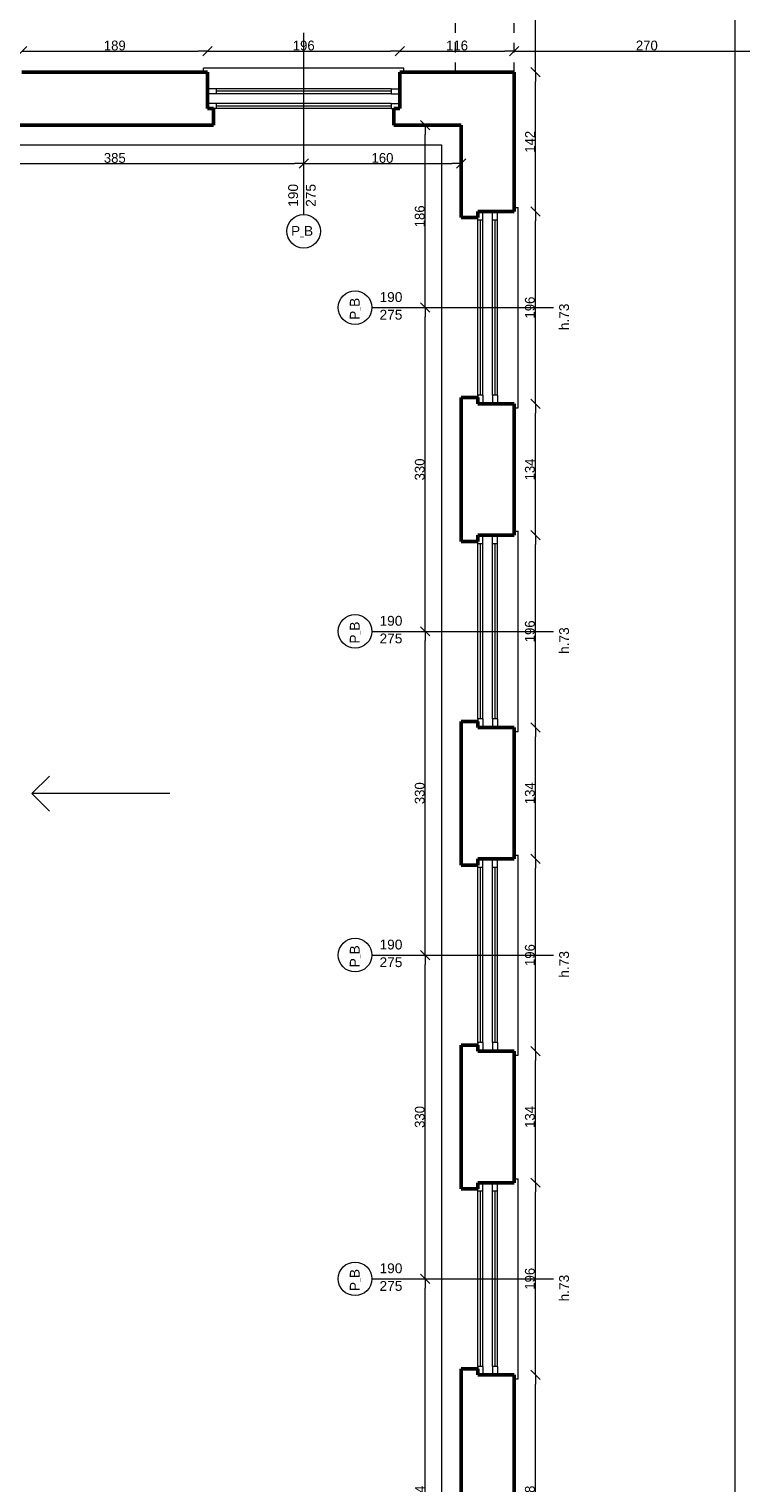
# Model space of a CAD drawing. Header units: inches. Extents: x -21887 to 84279, y -131485 to 67836.
# Tile 229 of 256: x 48838 to 56090, y 19050 to 33870. Entities that reach past the tile are written whole.
import ezdxf

# ---------------------------------------------------------------- set-up
doc = ezdxf.new("R2010")
doc.units = ezdxf.units.IN
doc.header["$MEASUREMENT"] = 0
doc.linetypes.add('Dashed copy', pattern=[200, 100, -100])
doc.layers.get('0').update_dxf_attribs({"lineweight": 13})
doc.layers.get('Defpoints').update_dxf_attribs({"lineweight": 13})
for name, color, linetype, lineweight in [('AI_MURY', 7, 'Continuous', 53), ('Dimensioning', 7, 'Continuous', 13), ('DRZWI', 7, 'Continuous', 13), ('PODCIAGI', 7, 'Continuous', 13)]:
    doc.layers.add(name, color=color, linetype=linetype, lineweight=lineweight)
doc.styles.add('GENERATED_STYLE_7', font='txt')
doc.styles.add('Style-Courier New', font='txt')
doc.dimstyles.new('Dimstyle_4', dxfattribs={"dimtxt": 100, "dimasz": 95, "dimexe": 0, "dimexo": 0, "dimgap": 0.09, "dimtad": 1, "dimdec": 0, "dimlfac": 0.1, "dimzin": 0, "dimdsep": 46, "dimlunit": 5, "dimtxsty": 'GENERATED_STYLE_7', "dimblk": 'ARROWHEAD_6', "dimcen": 0.09, "dimclrd": 161, "dimclre": 161, "dimclrt": 7, "dimadec": 0, "dimazin": 0, "dimtfac": 1, "dimtdec": 0, "dimtmove": 0, "dimatfit": 3, "dimfxl": 0, "dimtolj": 1, "dimtzin": 0, "dimarcsym": 0})
doc.dimstyles.new('Dimstyle_5', dxfattribs={"dimtxt": 100, "dimasz": 95, "dimexe": 0.18, "dimexo": 0, "dimgap": 0.09, "dimtad": 1, "dimtih": 1, "dimtoh": 1, "dimdec": 0, "dimlfac": 0.1, "dimzin": 0, "dimdsep": 46, "dimlunit": 5, "dimtxsty": 'GENERATED_STYLE_7', "dimblk": 'ARROWHEAD_6', "dimcen": 0.09, "dimclrd": 161, "dimclre": 161, "dimclrt": 7, "dimadec": 0, "dimazin": 0, "dimtfac": 1, "dimtdec": 0, "dimtmove": 0, "dimatfit": 3, "dimfxl": 0, "dimtolj": 1, "dimtzin": 0, "dimarcsym": 0})

# ---------------------------------------------------------------- blocks, each defined once
blk = doc.blocks.new('ARROWHEAD_6')
at = {"color": 0, "linetype": 'Continuous'}
for p, q in [((0, 0), (-1, 0)), ((-0.5, -0.5), (0.5, 0.5))]:
    blk.add_line(p, q, dxfattribs=at)
blk = doc.blocks.new('*U1193')
at = {"layer": 'Defpoints', "color": 0, "linetype": 'Continuous'}
for p in [(47786, 32499), (51636, 32499), (51636, 32499)]:
    blk.add_point(p, dxfattribs=at)
at = {"layer": 'Dimensioning', "color": 161, "linetype": 'Continuous', "lineweight": -2}
for p, q in [((47786, 32499), (47786, 32500)), ((47881, 32499), (51541, 32499)), ((51636, 32499), (51636, 32500))]:
    blk.add_line(p, q, dxfattribs=at)
at = {"layer": 'Dimensioning', "color": 161, "linetype": 'Continuous', "lineweight": -2, "xscale": 95, "yscale": 95, "zscale": 95, "rotation": 180}
blk.add_blockref('ARROWHEAD_6', (47786, 32499), dxfattribs=at)
at = {"layer": 'Dimensioning', "color": 161, "linetype": 'Continuous', "lineweight": -2, "xscale": 95, "yscale": 95, "zscale": 95}
blk.add_blockref('ARROWHEAD_6', (51636, 32499), dxfattribs=at)
at = {"layer": 'Dimensioning', "color": 7, "linetype": 'Continuous', "insert": (49711, 32556), "char_height": 100, "attachment_point": 5, "style": 'GENERATED_STYLE_7'}
blk.add_mtext('385', dxfattribs=at)
blk = doc.blocks.new('*D2325')
at = {"layer": 'Defpoints'}
for p in [(47786, 32499), (49711, 32499), (51636, 32499), (51636, 32499)]:
    blk.add_point(p, dxfattribs=at)
at = {"layer": 'Dimensioning', "color": 161, "linetype": 'Continuous'}
blk.add_blockref('*U1193', (0, 0), dxfattribs=at)
blk = doc.blocks.new('*U1194')
at = {"layer": 'Defpoints', "color": 0, "linetype": 'Continuous'}
for p in [(53241, 32891), (51636, 32499), (53241, 32499)]:
    blk.add_point(p, dxfattribs=at)
at = {"layer": 'Dimensioning', "color": 161, "linetype": 'Continuous', "lineweight": -2}
for p, q in [((51636, 32499), (51636, 32500)), ((51731, 32499), (53146, 32499)), ((53241, 32500), (53241, 32499))]:
    blk.add_line(p, q, dxfattribs=at)
at = {"layer": 'Dimensioning', "color": 161, "linetype": 'Continuous', "lineweight": -2, "xscale": 95, "yscale": 95, "zscale": 95, "rotation": 180}
blk.add_blockref('ARROWHEAD_6', (51636, 32499), dxfattribs=at)
at = {"layer": 'Dimensioning', "color": 161, "linetype": 'Continuous', "lineweight": -2, "xscale": 95, "yscale": 95, "zscale": 95}
blk.add_blockref('ARROWHEAD_6', (53241, 32499), dxfattribs=at)
at = {"layer": 'Dimensioning', "color": 7, "linetype": 'Continuous', "insert": (52438, 32556), "char_height": 100, "attachment_point": 5, "style": 'GENERATED_STYLE_7'}
blk.add_mtext('160', dxfattribs=at)
blk = doc.blocks.new('*D2326')
at = {"layer": 'Defpoints'}
for p in [(53241, 32891), (51636, 32499), (52438, 32499), (53241, 32499)]:
    blk.add_point(p, dxfattribs=at)
at = {"layer": 'Dimensioning', "color": 161, "linetype": 'Continuous'}
blk.add_blockref('*U1194', (0, 0), dxfattribs=at)
blk = doc.blocks.new('*U398')
at = {"layer": 'Defpoints', "color": 0, "linetype": 'Continuous'}
for p in [(52874, 21131), (53041, 21131), (53065, 16692)]:
    blk.add_point(p, dxfattribs=at)
at = {"layer": 'Dimensioning', "color": 161, "linetype": 'Continuous', "lineweight": -2}
for p, q in [((52874, 21131), (52874, 21131)), ((52874, 16787), (52874, 21036)), ((52874, 16692), (52874, 16692))]:
    blk.add_line(p, q, dxfattribs=at)
at = {"layer": 'Dimensioning', "color": 161, "linetype": 'Continuous', "lineweight": -2, "xscale": 95, "yscale": 95, "zscale": 95}
for p, rotation in [((52874, 21131), 90), ((52874, 16692), 270)]:
    blk.add_blockref('ARROWHEAD_6', p, dxfattribs=dict(at, rotation=rotation))
at = {"layer": 'Dimensioning', "color": 7, "linetype": 'Continuous', "insert": (52820, 18911), "char_height": 100, "attachment_point": 5, "rotation": 90, "style": 'GENERATED_STYLE_7'}
blk.add_mtext('444', dxfattribs=at)
blk = doc.blocks.new('*D2493')
at = {"layer": 'Defpoints'}
for p in [(52874, 21131), (53041, 21131), (52874, 18911), (53065, 16692)]:
    blk.add_point(p, dxfattribs=at)
at = {"layer": 'Dimensioning', "color": 161, "linetype": 'Continuous'}
blk.add_blockref('*U398', (0, 0), dxfattribs=at)
blk = doc.blocks.new('*U399')
at = {"layer": 'Defpoints', "color": 0, "linetype": 'Continuous'}
for p in [(52874, 24431), (53041, 24431), (53041, 21131)]:
    blk.add_point(p, dxfattribs=at)
at = {"layer": 'Dimensioning', "color": 161, "linetype": 'Continuous', "lineweight": -2}
for p, q in [((52874, 24431), (52874, 24431)), ((52874, 21226), (52874, 24336)), ((52874, 21131), (52874, 21131))]:
    blk.add_line(p, q, dxfattribs=at)
at = {"layer": 'Dimensioning', "color": 161, "linetype": 'Continuous', "lineweight": -2, "xscale": 95, "yscale": 95, "zscale": 95}
for p, rotation in [((52874, 24431), 90), ((52874, 21131), 270)]:
    blk.add_blockref('ARROWHEAD_6', p, dxfattribs=dict(at, rotation=rotation))
at = {"layer": 'Dimensioning', "color": 7, "linetype": 'Continuous', "insert": (52818, 22781), "char_height": 100, "attachment_point": 5, "rotation": 90, "style": 'GENERATED_STYLE_7'}
blk.add_mtext('330', dxfattribs=at)
blk = doc.blocks.new('*D2494')
at = {"layer": 'Defpoints'}
for p in [(52874, 24431), (53041, 24431), (52874, 22781), (53041, 21131)]:
    blk.add_point(p, dxfattribs=at)
at = {"layer": 'Dimensioning', "color": 161, "linetype": 'Continuous'}
blk.add_blockref('*U399', (0, 0), dxfattribs=at)
blk = doc.blocks.new('*U400')
at = {"layer": 'Defpoints', "color": 0, "linetype": 'Continuous'}
for p in [(52874, 27731), (53041, 27731), (53041, 24431)]:
    blk.add_point(p, dxfattribs=at)
at = {"layer": 'Dimensioning', "color": 161, "linetype": 'Continuous', "lineweight": -2}
for p, q in [((52874, 27731), (52874, 27731)), ((52874, 24526), (52874, 27636)), ((52874, 24431), (52874, 24431))]:
    blk.add_line(p, q, dxfattribs=at)
at = {"layer": 'Dimensioning', "color": 161, "linetype": 'Continuous', "lineweight": -2, "xscale": 95, "yscale": 95, "zscale": 95}
for p, rotation in [((52874, 27731), 90), ((52874, 24431), 270)]:
    blk.add_blockref('ARROWHEAD_6', p, dxfattribs=dict(at, rotation=rotation))
at = {"layer": 'Dimensioning', "color": 7, "linetype": 'Continuous', "insert": (52818, 26081), "char_height": 100, "attachment_point": 5, "rotation": 90, "style": 'GENERATED_STYLE_7'}
blk.add_mtext('330', dxfattribs=at)
blk = doc.blocks.new('*D2495')
at = {"layer": 'Defpoints'}
for p in [(52874, 27731), (53041, 27731), (52874, 26081), (53041, 24431)]:
    blk.add_point(p, dxfattribs=at)
at = {"layer": 'Dimensioning', "color": 161, "linetype": 'Continuous'}
blk.add_blockref('*U400', (0, 0), dxfattribs=at)
blk = doc.blocks.new('*U401')
at = {"layer": 'Defpoints', "color": 0, "linetype": 'Continuous'}
for p in [(52874, 31031), (53041, 31031), (53041, 27731)]:
    blk.add_point(p, dxfattribs=at)
at = {"layer": 'Dimensioning', "color": 161, "linetype": 'Continuous', "lineweight": -2}
for p, q in [((52874, 31031), (52874, 31031)), ((52874, 27826), (52874, 30936)), ((52874, 27731), (52874, 27731))]:
    blk.add_line(p, q, dxfattribs=at)
at = {"layer": 'Dimensioning', "color": 161, "linetype": 'Continuous', "lineweight": -2, "xscale": 95, "yscale": 95, "zscale": 95}
for p, rotation in [((52874, 31031), 90), ((52874, 27731), 270)]:
    blk.add_blockref('ARROWHEAD_6', p, dxfattribs=dict(at, rotation=rotation))
at = {"layer": 'Dimensioning', "color": 7, "linetype": 'Continuous', "insert": (52818, 29381), "char_height": 100, "attachment_point": 5, "rotation": 90, "style": 'GENERATED_STYLE_7'}
blk.add_mtext('330', dxfattribs=at)
blk = doc.blocks.new('*D2496')
at = {"layer": 'Defpoints'}
for p in [(52874, 31031), (53041, 31031), (52874, 29381), (53041, 27731)]:
    blk.add_point(p, dxfattribs=at)
at = {"layer": 'Dimensioning', "color": 161, "linetype": 'Continuous'}
blk.add_blockref('*U401', (0, 0), dxfattribs=at)
blk = doc.blocks.new('*U402')
at = {"layer": 'Defpoints', "color": 0, "linetype": 'Continuous'}
for p in [(52874, 32891), (53241, 32891), (53041, 31031)]:
    blk.add_point(p, dxfattribs=at)
at = {"layer": 'Dimensioning', "color": 161, "linetype": 'Continuous', "lineweight": -2}
for p, q in [((52874, 32891), (52874, 32891)), ((52874, 31126), (52874, 32796)), ((52874, 31031), (52874, 31031))]:
    blk.add_line(p, q, dxfattribs=at)
at = {"layer": 'Dimensioning', "color": 161, "linetype": 'Continuous', "lineweight": -2, "xscale": 95, "yscale": 95, "zscale": 95}
for p, rotation in [((52874, 32891), 90), ((52874, 31031), 270)]:
    blk.add_blockref('ARROWHEAD_6', p, dxfattribs=dict(at, rotation=rotation))
at = {"layer": 'Dimensioning', "color": 7, "linetype": 'Continuous', "insert": (52818, 31961), "char_height": 100, "attachment_point": 5, "rotation": 90, "style": 'GENERATED_STYLE_7'}
blk.add_mtext('186', dxfattribs=at)
blk = doc.blocks.new('*D2497')
at = {"layer": 'Defpoints'}
for p in [(52874, 32891), (53241, 32891), (52874, 31961), (53041, 31031)]:
    blk.add_point(p, dxfattribs=at)
at = {"layer": 'Dimensioning', "color": 161, "linetype": 'Continuous'}
blk.add_blockref('*U402', (0, 0), dxfattribs=at)
blk = doc.blocks.new('*U1442')
at = {"layer": 'Defpoints', "color": 0, "linetype": 'Continuous'}
for p in [(50656, 33646), (48766, 33431), (50656, 33431)]:
    blk.add_point(p, dxfattribs=at)
at = {"layer": 'Dimensioning', "color": 161, "linetype": 'Continuous', "lineweight": -2}
for p, q in [((48766, 33646), (48766, 33646)), ((48861, 33646), (50561, 33646)), ((50656, 33646), (50656, 33646))]:
    blk.add_line(p, q, dxfattribs=at)
at = {"layer": 'Dimensioning', "color": 161, "linetype": 'Continuous', "lineweight": -2, "xscale": 95, "yscale": 95, "zscale": 95, "rotation": 180}
blk.add_blockref('ARROWHEAD_6', (48766, 33646), dxfattribs=at)
at = {"layer": 'Dimensioning', "color": 161, "linetype": 'Continuous', "lineweight": -2, "xscale": 95, "yscale": 95, "zscale": 95}
blk.add_blockref('ARROWHEAD_6', (50656, 33646), dxfattribs=at)
at = {"layer": 'Dimensioning', "color": 7, "linetype": 'Continuous', "insert": (49711, 33702), "char_height": 100, "attachment_point": 5, "style": 'GENERATED_STYLE_7'}
blk.add_mtext('189', dxfattribs=at)
blk = doc.blocks.new('*D2677')
at = {"layer": 'Defpoints'}
for p in [(49711, 33646), (50656, 33646), (48766, 33431), (50656, 33431)]:
    blk.add_point(p, dxfattribs=at)
at = {"layer": 'Dimensioning', "color": 161, "linetype": 'Continuous'}
blk.add_blockref('*U1442', (0, 0), dxfattribs=at)
blk = doc.blocks.new('*U1443')
at = {"layer": 'Defpoints', "color": 0, "linetype": 'Continuous'}
for p in [(52616, 33646), (50656, 33431), (52616, 33431)]:
    blk.add_point(p, dxfattribs=at)
at = {"layer": 'Dimensioning', "color": 161, "linetype": 'Continuous', "lineweight": -2}
for p, q in [((50656, 33646), (50656, 33646)), ((50751, 33646), (52521, 33646)), ((52616, 33646), (52616, 33646))]:
    blk.add_line(p, q, dxfattribs=at)
at = {"layer": 'Dimensioning', "color": 161, "linetype": 'Continuous', "lineweight": -2, "xscale": 95, "yscale": 95, "zscale": 95, "rotation": 180}
blk.add_blockref('ARROWHEAD_6', (50656, 33646), dxfattribs=at)
at = {"layer": 'Dimensioning', "color": 161, "linetype": 'Continuous', "lineweight": -2, "xscale": 95, "yscale": 95, "zscale": 95}
blk.add_blockref('ARROWHEAD_6', (52616, 33646), dxfattribs=at)
at = {"layer": 'Dimensioning', "color": 7, "linetype": 'Continuous', "insert": (51636, 33702), "char_height": 100, "attachment_point": 5, "style": 'GENERATED_STYLE_7'}
blk.add_mtext('196', dxfattribs=at)
blk = doc.blocks.new('*D2678')
at = {"layer": 'Defpoints'}
for p in [(51636, 33646), (52616, 33646), (50656, 33431), (52616, 33431)]:
    blk.add_point(p, dxfattribs=at)
at = {"layer": 'Dimensioning', "color": 161, "linetype": 'Continuous'}
blk.add_blockref('*U1443', (0, 0), dxfattribs=at)
blk = doc.blocks.new('*U1444')
at = {"layer": 'Defpoints', "color": 0, "linetype": 'Continuous'}
for p in [(53781, 33646), (52616, 33431), (53781, 33431)]:
    blk.add_point(p, dxfattribs=at)
at = {"layer": 'Dimensioning', "color": 161, "linetype": 'Continuous', "lineweight": -2}
for p, q in [((52616, 33646), (52616, 33646)), ((52711, 33646), (53686, 33646)), ((53781, 33646), (53781, 33646))]:
    blk.add_line(p, q, dxfattribs=at)
at = {"layer": 'Dimensioning', "color": 161, "linetype": 'Continuous', "lineweight": -2, "xscale": 95, "yscale": 95, "zscale": 95, "rotation": 180}
blk.add_blockref('ARROWHEAD_6', (52616, 33646), dxfattribs=at)
at = {"layer": 'Dimensioning', "color": 161, "linetype": 'Continuous', "lineweight": -2, "xscale": 95, "yscale": 95, "zscale": 95}
blk.add_blockref('ARROWHEAD_6', (53781, 33646), dxfattribs=at)
at = {"layer": 'Dimensioning', "color": 7, "linetype": 'Continuous', "insert": (53198, 33702), "char_height": 100, "attachment_point": 5, "style": 'GENERATED_STYLE_7'}
blk.add_mtext('116', dxfattribs=at)
blk = doc.blocks.new('*D2679')
at = {"layer": 'Defpoints'}
for p in [(53198, 33646), (53781, 33646), (52616, 33431), (53781, 33431)]:
    blk.add_point(p, dxfattribs=at)
at = {"layer": 'Dimensioning', "color": 161, "linetype": 'Continuous'}
blk.add_blockref('*U1444', (0, 0), dxfattribs=at)
blk = doc.blocks.new('*U1445')
at = {"layer": 'Defpoints', "color": 0, "linetype": 'Continuous'}
for p in [(56481, 33646), (53781, 33431), (56481, 33431)]:
    blk.add_point(p, dxfattribs=at)
at = {"layer": 'Dimensioning', "color": 161, "linetype": 'Continuous', "lineweight": -2}
for p, q in [((53781, 33646), (53781, 33646)), ((53876, 33646), (56386, 33646)), ((56481, 33646), (56481, 33646))]:
    blk.add_line(p, q, dxfattribs=at)
at = {"layer": 'Dimensioning', "color": 161, "linetype": 'Continuous', "lineweight": -2, "xscale": 95, "yscale": 95, "zscale": 95, "rotation": 180}
blk.add_blockref('ARROWHEAD_6', (53781, 33646), dxfattribs=at)
at = {"layer": 'Dimensioning', "color": 161, "linetype": 'Continuous', "lineweight": -2, "xscale": 95, "yscale": 95, "zscale": 95}
blk.add_blockref('ARROWHEAD_6', (56481, 33646), dxfattribs=at)
at = {"layer": 'Dimensioning', "color": 7, "linetype": 'Continuous', "insert": (55131, 33702), "char_height": 100, "attachment_point": 5, "style": 'GENERATED_STYLE_7'}
blk.add_mtext('270', dxfattribs=at)
blk = doc.blocks.new('*D2680')
at = {"layer": 'Defpoints'}
for p in [(55131, 33646), (56481, 33646), (53781, 33431), (56481, 33431)]:
    blk.add_point(p, dxfattribs=at)
at = {"layer": 'Dimensioning', "color": 161, "linetype": 'Continuous'}
blk.add_blockref('*U1445', (0, 0), dxfattribs=at)
blk = doc.blocks.new('*U678')
at = {"layer": 'Defpoints', "color": 0, "linetype": 'Continuous'}
for p in [(56030, 55031), (56030, 55031), (56031, -36559)]:
    blk.add_point(p, dxfattribs=at)
at = {"layer": 'Dimensioning', "color": 161, "linetype": 'Continuous', "lineweight": -2}
for p, q in [((56030, -36464), (56030, 54936)), ((56030, -36559), (56030, -36559))]:
    blk.add_line(p, q, dxfattribs=at)
at = {"layer": 'Dimensioning', "color": 161, "linetype": 'Continuous', "lineweight": -2, "xscale": 95, "yscale": 95, "zscale": 95}
for p, rotation in [((56030, 55031), 90), ((56030, -36559), 270)]:
    blk.add_blockref('ARROWHEAD_6', p, dxfattribs=dict(at, rotation=rotation))
at = {"layer": 'Dimensioning', "color": 7, "linetype": 'Continuous', "insert": (55973, 9236), "char_height": 100, "attachment_point": 5, "rotation": 90, "style": 'GENERATED_STYLE_7'}
blk.add_mtext('9159', dxfattribs=at)
blk = doc.blocks.new('*D2902')
at = {"layer": 'Defpoints'}
for p in [(56030, 55031), (56030, 55031), (56030, 9236), (56031, -36559)]:
    blk.add_point(p, dxfattribs=at)
at = {"layer": 'Dimensioning', "color": 161, "linetype": 'Continuous'}
blk.add_blockref('*U678', (0, 0), dxfattribs=at)
blk = doc.blocks.new('*U823')
at = {"layer": 'Defpoints', "color": 0, "linetype": 'Continuous'}
for p in [(53781, 20151), (53996, 20151), (53781, 17671)]:
    blk.add_point(p, dxfattribs=at)
at = {"layer": 'Dimensioning', "color": 161, "linetype": 'Continuous', "lineweight": -2}
for p, q in [((53996, 20151), (53996, 20151)), ((53996, 17766), (53996, 20056)), ((53996, 17671), (53996, 17671))]:
    blk.add_line(p, q, dxfattribs=at)
at = {"layer": 'Dimensioning', "color": 161, "linetype": 'Continuous', "lineweight": -2, "xscale": 95, "yscale": 95, "zscale": 95}
for p, rotation in [((53996, 20151), 90), ((53996, 17671), 270)]:
    blk.add_blockref('ARROWHEAD_6', p, dxfattribs=dict(at, rotation=rotation))
at = {"layer": 'Dimensioning', "color": 7, "linetype": 'Continuous', "insert": (53940, 18911), "char_height": 100, "attachment_point": 5, "rotation": 90, "style": 'GENERATED_STYLE_7'}
blk.add_mtext('248', dxfattribs=at)
blk = doc.blocks.new('*D3052')
at = {"layer": 'Defpoints'}
for p in [(53781, 20151), (53996, 20151), (53996, 18911), (53781, 17671)]:
    blk.add_point(p, dxfattribs=at)
at = {"layer": 'Dimensioning', "color": 161, "linetype": 'Continuous'}
blk.add_blockref('*U823', (0, 0), dxfattribs=at)
blk = doc.blocks.new('*U824')
at = {"layer": 'Defpoints', "color": 0, "linetype": 'Continuous'}
for p in [(53781, 22111), (53996, 22111), (53781, 20151)]:
    blk.add_point(p, dxfattribs=at)
at = {"layer": 'Dimensioning', "color": 161, "linetype": 'Continuous', "lineweight": -2}
for p, q in [((53996, 22111), (53996, 22111)), ((53996, 20246), (53996, 22016)), ((53996, 20151), (53996, 20151))]:
    blk.add_line(p, q, dxfattribs=at)
at = {"layer": 'Dimensioning', "color": 161, "linetype": 'Continuous', "lineweight": -2, "xscale": 95, "yscale": 95, "zscale": 95}
for p, rotation in [((53996, 22111), 90), ((53996, 20151), 270)]:
    blk.add_blockref('ARROWHEAD_6', p, dxfattribs=dict(at, rotation=rotation))
at = {"layer": 'Dimensioning', "color": 7, "linetype": 'Continuous', "insert": (53940, 21131), "char_height": 100, "attachment_point": 5, "rotation": 90, "style": 'GENERATED_STYLE_7'}
blk.add_mtext('196', dxfattribs=at)
blk = doc.blocks.new('*D3053')
at = {"layer": 'Defpoints'}
for p in [(53781, 22111), (53996, 22111), (53996, 21131), (53781, 20151)]:
    blk.add_point(p, dxfattribs=at)
at = {"layer": 'Dimensioning', "color": 161, "linetype": 'Continuous'}
blk.add_blockref('*U824', (0, 0), dxfattribs=at)
blk = doc.blocks.new('*U825')
at = {"layer": 'Defpoints', "color": 0, "linetype": 'Continuous'}
for p in [(53781, 23451), (53996, 23451), (53781, 22111)]:
    blk.add_point(p, dxfattribs=at)
at = {"layer": 'Dimensioning', "color": 161, "linetype": 'Continuous', "lineweight": -2}
for p, q in [((53996, 23451), (53996, 23451)), ((53996, 22206), (53996, 23356)), ((53996, 22111), (53996, 22111))]:
    blk.add_line(p, q, dxfattribs=at)
at = {"layer": 'Dimensioning', "color": 161, "linetype": 'Continuous', "lineweight": -2, "xscale": 95, "yscale": 95, "zscale": 95}
for p, rotation in [((53996, 23451), 90), ((53996, 22111), 270)]:
    blk.add_blockref('ARROWHEAD_6', p, dxfattribs=dict(at, rotation=rotation))
at = {"layer": 'Dimensioning', "color": 7, "linetype": 'Continuous', "insert": (53940, 22781), "char_height": 100, "attachment_point": 5, "rotation": 90, "style": 'GENERATED_STYLE_7'}
blk.add_mtext('134', dxfattribs=at)
blk = doc.blocks.new('*D3054')
at = {"layer": 'Defpoints'}
for p in [(53781, 23451), (53996, 23451), (53996, 22781), (53781, 22111)]:
    blk.add_point(p, dxfattribs=at)
at = {"layer": 'Dimensioning', "color": 161, "linetype": 'Continuous'}
blk.add_blockref('*U825', (0, 0), dxfattribs=at)
blk = doc.blocks.new('*U826')
at = {"layer": 'Defpoints', "color": 0, "linetype": 'Continuous'}
for p in [(53781, 25411), (53996, 25411), (53781, 23451)]:
    blk.add_point(p, dxfattribs=at)
at = {"layer": 'Dimensioning', "color": 161, "linetype": 'Continuous', "lineweight": -2}
for p, q in [((53996, 25411), (53996, 25411)), ((53996, 23546), (53996, 25316)), ((53996, 23451), (53996, 23451))]:
    blk.add_line(p, q, dxfattribs=at)
at = {"layer": 'Dimensioning', "color": 161, "linetype": 'Continuous', "lineweight": -2, "xscale": 95, "yscale": 95, "zscale": 95}
for p, rotation in [((53996, 25411), 90), ((53996, 23451), 270)]:
    blk.add_blockref('ARROWHEAD_6', p, dxfattribs=dict(at, rotation=rotation))
at = {"layer": 'Dimensioning', "color": 7, "linetype": 'Continuous', "insert": (53940, 24431), "char_height": 100, "attachment_point": 5, "rotation": 90, "style": 'GENERATED_STYLE_7'}
blk.add_mtext('196', dxfattribs=at)
blk = doc.blocks.new('*D3055')
at = {"layer": 'Defpoints'}
for p in [(53781, 25411), (53996, 25411), (53996, 24431), (53781, 23451)]:
    blk.add_point(p, dxfattribs=at)
at = {"layer": 'Dimensioning', "color": 161, "linetype": 'Continuous'}
blk.add_blockref('*U826', (0, 0), dxfattribs=at)
blk = doc.blocks.new('*U827')
at = {"layer": 'Defpoints', "color": 0, "linetype": 'Continuous'}
for p in [(53781, 26751), (53996, 26751), (53781, 25411)]:
    blk.add_point(p, dxfattribs=at)
at = {"layer": 'Dimensioning', "color": 161, "linetype": 'Continuous', "lineweight": -2}
for p, q in [((53996, 26751), (53996, 26751)), ((53996, 25506), (53996, 26656)), ((53996, 25411), (53996, 25411))]:
    blk.add_line(p, q, dxfattribs=at)
at = {"layer": 'Dimensioning', "color": 161, "linetype": 'Continuous', "lineweight": -2, "xscale": 95, "yscale": 95, "zscale": 95}
for p, rotation in [((53996, 26751), 90), ((53996, 25411), 270)]:
    blk.add_blockref('ARROWHEAD_6', p, dxfattribs=dict(at, rotation=rotation))
at = {"layer": 'Dimensioning', "color": 7, "linetype": 'Continuous', "insert": (53940, 26081), "char_height": 100, "attachment_point": 5, "rotation": 90, "style": 'GENERATED_STYLE_7'}
blk.add_mtext('134', dxfattribs=at)
blk = doc.blocks.new('*D3056')
at = {"layer": 'Defpoints'}
for p in [(53781, 26751), (53996, 26751), (53996, 26081), (53781, 25411)]:
    blk.add_point(p, dxfattribs=at)
at = {"layer": 'Dimensioning', "color": 161, "linetype": 'Continuous'}
blk.add_blockref('*U827', (0, 0), dxfattribs=at)
blk = doc.blocks.new('*U828')
at = {"layer": 'Defpoints', "color": 0, "linetype": 'Continuous'}
for p in [(53781, 28711), (53996, 28711), (53781, 26751)]:
    blk.add_point(p, dxfattribs=at)
at = {"layer": 'Dimensioning', "color": 161, "linetype": 'Continuous', "lineweight": -2}
for p, q in [((53996, 28711), (53996, 28711)), ((53996, 26846), (53996, 28616)), ((53996, 26751), (53996, 26751))]:
    blk.add_line(p, q, dxfattribs=at)
at = {"layer": 'Dimensioning', "color": 161, "linetype": 'Continuous', "lineweight": -2, "xscale": 95, "yscale": 95, "zscale": 95}
for p, rotation in [((53996, 28711), 90), ((53996, 26751), 270)]:
    blk.add_blockref('ARROWHEAD_6', p, dxfattribs=dict(at, rotation=rotation))
at = {"layer": 'Dimensioning', "color": 7, "linetype": 'Continuous', "insert": (53940, 27731), "char_height": 100, "attachment_point": 5, "rotation": 90, "style": 'GENERATED_STYLE_7'}
blk.add_mtext('196', dxfattribs=at)
blk = doc.blocks.new('*D3057')
at = {"layer": 'Defpoints'}
for p in [(53781, 28711), (53996, 28711), (53996, 27731), (53781, 26751)]:
    blk.add_point(p, dxfattribs=at)
at = {"layer": 'Dimensioning', "color": 161, "linetype": 'Continuous'}
blk.add_blockref('*U828', (0, 0), dxfattribs=at)
blk = doc.blocks.new('*U829')
at = {"layer": 'Defpoints', "color": 0, "linetype": 'Continuous'}
for p in [(53781, 30051), (53996, 30051), (53781, 28711)]:
    blk.add_point(p, dxfattribs=at)
at = {"layer": 'Dimensioning', "color": 161, "linetype": 'Continuous', "lineweight": -2}
for p, q in [((53996, 30051), (53996, 30051)), ((53996, 28806), (53996, 29956)), ((53996, 28711), (53996, 28711))]:
    blk.add_line(p, q, dxfattribs=at)
at = {"layer": 'Dimensioning', "color": 161, "linetype": 'Continuous', "lineweight": -2, "xscale": 95, "yscale": 95, "zscale": 95}
for p, rotation in [((53996, 30051), 90), ((53996, 28711), 270)]:
    blk.add_blockref('ARROWHEAD_6', p, dxfattribs=dict(at, rotation=rotation))
at = {"layer": 'Dimensioning', "color": 7, "linetype": 'Continuous', "insert": (53940, 29381), "char_height": 100, "attachment_point": 5, "rotation": 90, "style": 'GENERATED_STYLE_7'}
blk.add_mtext('134', dxfattribs=at)
blk = doc.blocks.new('*D3058')
at = {"layer": 'Defpoints'}
for p in [(53781, 30051), (53996, 30051), (53996, 29381), (53781, 28711)]:
    blk.add_point(p, dxfattribs=at)
at = {"layer": 'Dimensioning', "color": 161, "linetype": 'Continuous'}
blk.add_blockref('*U829', (0, 0), dxfattribs=at)
blk = doc.blocks.new('*U830')
at = {"layer": 'Defpoints', "color": 0, "linetype": 'Continuous'}
for p in [(53781, 32011), (53996, 32011), (53781, 30051)]:
    blk.add_point(p, dxfattribs=at)
at = {"layer": 'Dimensioning', "color": 161, "linetype": 'Continuous', "lineweight": -2}
for p, q in [((53996, 32011), (53996, 32011)), ((53996, 30146), (53996, 31916)), ((53996, 30051), (53996, 30051))]:
    blk.add_line(p, q, dxfattribs=at)
at = {"layer": 'Dimensioning', "color": 161, "linetype": 'Continuous', "lineweight": -2, "xscale": 95, "yscale": 95, "zscale": 95}
for p, rotation in [((53996, 32011), 90), ((53996, 30051), 270)]:
    blk.add_blockref('ARROWHEAD_6', p, dxfattribs=dict(at, rotation=rotation))
at = {"layer": 'Dimensioning', "color": 7, "linetype": 'Continuous', "insert": (53940, 31031), "char_height": 100, "attachment_point": 5, "rotation": 90, "style": 'GENERATED_STYLE_7'}
blk.add_mtext('196', dxfattribs=at)
blk = doc.blocks.new('*D3059')
at = {"layer": 'Defpoints'}
for p in [(53781, 32011), (53996, 32011), (53996, 31031), (53781, 30051)]:
    blk.add_point(p, dxfattribs=at)
at = {"layer": 'Dimensioning', "color": 161, "linetype": 'Continuous'}
blk.add_blockref('*U830', (0, 0), dxfattribs=at)
blk = doc.blocks.new('*U831')
at = {"layer": 'Defpoints', "color": 0, "linetype": 'Continuous'}
for p in [(53781, 33431), (53996, 33431), (53781, 32011)]:
    blk.add_point(p, dxfattribs=at)
at = {"layer": 'Dimensioning', "color": 161, "linetype": 'Continuous', "lineweight": -2}
for p, q in [((53996, 33431), (53996, 33431)), ((53996, 32106), (53996, 33336)), ((53996, 32011), (53996, 32011))]:
    blk.add_line(p, q, dxfattribs=at)
at = {"layer": 'Dimensioning', "color": 161, "linetype": 'Continuous', "lineweight": -2, "xscale": 95, "yscale": 95, "zscale": 95}
for p, rotation in [((53996, 33431), 90), ((53996, 32011), 270)]:
    blk.add_blockref('ARROWHEAD_6', p, dxfattribs=dict(at, rotation=rotation))
at = {"layer": 'Dimensioning', "color": 7, "linetype": 'Continuous', "insert": (53941, 32721), "char_height": 100, "attachment_point": 5, "rotation": 90, "style": 'GENERATED_STYLE_7'}
blk.add_mtext('142', dxfattribs=at)
blk = doc.blocks.new('*D3060')
at = {"layer": 'Defpoints'}
for p in [(53781, 33431), (53996, 33431), (53996, 32721), (53781, 32011)]:
    blk.add_point(p, dxfattribs=at)
at = {"layer": 'Dimensioning', "color": 161, "linetype": 'Continuous'}
blk.add_blockref('*U831', (0, 0), dxfattribs=at)
blk = doc.blocks.new('*U832')
at = {"layer": 'Defpoints', "color": 0, "linetype": 'Continuous'}
for p in [(53781, 36186), (53996, 36186), (53781, 33431)]:
    blk.add_point(p, dxfattribs=at)
at = {"layer": 'Dimensioning', "color": 161, "linetype": 'Continuous', "lineweight": -2}
for p, q in [((53996, 36186), (53996, 36186)), ((53996, 33526), (53996, 36091)), ((53996, 33431), (53996, 33431))]:
    blk.add_line(p, q, dxfattribs=at)
at = {"layer": 'Dimensioning', "color": 161, "linetype": 'Continuous', "lineweight": -2, "xscale": 95, "yscale": 95, "zscale": 95}
for p, rotation in [((53996, 36186), 90), ((53996, 33431), 270)]:
    blk.add_blockref('ARROWHEAD_6', p, dxfattribs=dict(at, rotation=rotation))
at = {"layer": 'Dimensioning', "color": 7, "linetype": 'Continuous', "insert": (53940, 34808), "char_height": 100, "attachment_point": 5, "rotation": 90, "style": 'GENERATED_STYLE_7'}
blk.add_mtext('275', dxfattribs=at)
blk = doc.blocks.new('*D3061')
at = {"layer": 'Defpoints'}
for p in [(53781, 36186), (53996, 36186), (53996, 34808), (53781, 33431)]:
    blk.add_point(p, dxfattribs=at)
at = {"layer": 'Dimensioning', "color": 161, "linetype": 'Continuous'}
blk.add_blockref('*U832', (0, 0), dxfattribs=at)

msp = doc.modelspace()

# ---------------------------------------------------------------- linework, layer by layer
at = {"layer": 'AI_MURY', "color": 7, "linetype": 'Continuous'}
for p, q in [((48765.5, 33430.7), (50655.5, 33430.7)), ((50655.5, 33430.7), (50655.5, 33060.7)), ((52615.5, 33430.7), (52615.5, 33060.7)), ((52615.5, 33430.7), (53780.5, 33430.7)), ((53780.5, 33430.7), (53780.5, 32010.7)), ((50718, 33060.7), (50655.5, 33060.7)), ((50718, 33060.7), (50718, 32890.7)), ((52553, 33060.7), (52553, 32890.7)), ((52615.5, 33060.7), (52553, 33060.7)), ((48703, 32890.7), (50718, 32890.7)), ((52553, 32890.7), (53240.5, 32890.7)), ((53240.5, 32890.7), (53240.5, 31948.2)), ((53410.5, 31948.2), (53410.5, 32010.7)), ((53780.5, 32010.7), (53410.5, 32010.7)), ((53410.5, 31948.2), (53240.5, 31948.2)), ((53410.5, 30113.2), (53240.5, 30113.2)), ((53240.5, 30113.2), (53240.5, 28648.2)), ((53410.5, 30050.7), (53410.5, 30113.2)), ((53780.5, 30050.7), (53410.5, 30050.7)), ((53780.5, 30050.7), (53780.5, 28710.7)), ((53410.5, 28648.2), (53240.5, 28648.2)), ((53410.5, 28648.2), (53410.5, 28710.7)), ((53780.5, 28710.7), (53410.5, 28710.7)), ((53410.5, 26813.2), (53240.5, 26813.2)), ((53240.5, 26813.2), (53240.5, 25348.2)), ((53410.5, 26750.7), (53410.5, 26813.2)), ((53780.5, 26750.7), (53410.5, 26750.7)), ((53780.5, 26750.7), (53780.5, 25410.7)), ((53410.5, 25348.2), (53240.5, 25348.2)), ((53410.5, 25348.2), (53410.5, 25410.7)), ((53780.5, 25410.7), (53410.5, 25410.7)), ((53410.5, 23513.2), (53240.5, 23513.2)), ((53240.5, 23513.2), (53240.5, 22048.2)), ((53410.5, 23450.7), (53410.5, 23513.2)), ((53780.5, 23450.7), (53410.5, 23450.7)), ((53780.5, 23450.7), (53780.5, 22110.7)), ((53410.5, 22048.2), (53410.5, 22110.7)), ((53780.5, 22110.7), (53410.5, 22110.7)), ((53410.5, 22048.2), (53240.5, 22048.2)), ((53240.5, 20213.2), (53240.5, 17608.2)), ((53410.5, 20213.2), (53240.5, 20213.2)), ((53410.5, 20150.7), (53410.5, 20213.2)), ((53780.5, 20150.7), (53410.5, 20150.7)), ((53780.5, 20150.7), (53780.5, 17670.7))]:
    msp.add_line(p, q, dxfattribs=at)
at = {"layer": 'DRZWI', "color": 220, "linetype": 'Continuous'}
for p, q in [((51635.5, 31980.3), (51635.5, 33831.1)), ((50743, 33260.7), (50655.5, 33260.7)), ((50743, 33210.7), (50655.5, 33210.7)), ((50743, 33260.7), (50743, 33210.7)), ((52528, 33260.7), (50743, 33260.7)), ((52528, 33235.7), (50743, 33235.7)), ((52528, 33210.7), (50743, 33210.7)), ((52528, 33260.7), (52615.5, 33260.7)), ((52528, 33260.7), (52528, 33210.7)), ((52528, 33210.7), (52615.5, 33210.7)), ((50743, 33110.7), (50655.5, 33110.7)), ((50743, 33060.7), (50718, 33060.7)), ((50743, 33110.7), (50743, 33060.7)), ((52528, 33110.7), (50743, 33110.7)), ((52528, 33085.7), (50743, 33085.7)), ((52528, 33060.7), (50743, 33060.7)), ((52528, 33110.7), (52615.5, 33110.7)), ((52528, 33110.7), (52528, 33060.7)), ((52528, 33060.7), (52553, 33060.7)), ((53460.5, 31923.2), (53460.5, 32010.7)), ((53560.5, 31923.2), (53560.5, 32010.7)), ((53610.5, 31923.2), (53610.5, 32010.7)), ((53410.5, 31923.2), (53410.5, 31948.2)), ((53410.5, 30138.2), (53410.5, 31923.2)), ((53460.5, 31923.2), (53410.5, 31923.2)), ((53435.5, 30138.2), (53435.5, 31923.2)), ((53460.5, 30138.2), (53460.5, 31923.2)), ((53610.5, 31923.2), (53560.5, 31923.2)), ((53560.5, 30138.2), (53560.5, 31923.2)), ((53585.5, 30138.2), (53585.5, 31923.2)), ((53610.5, 30138.2), (53610.5, 31923.2)), ((52330.1, 31030.7), (54180.9, 31030.7)), ((53460.5, 30138.2), (53410.5, 30138.2)), ((53410.5, 30138.2), (53410.5, 30113.2)), ((53460.5, 30138.2), (53460.5, 30050.7)), ((53560.5, 30138.2), (53560.5, 30050.7)), ((53610.5, 30138.2), (53560.5, 30138.2)), ((53610.5, 30138.2), (53610.5, 30050.7)), ((53410.5, 28623.2), (53410.5, 28648.2)), ((53410.5, 26838.2), (53410.5, 28623.2)), ((53460.5, 28623.2), (53410.5, 28623.2)), ((53435.5, 26838.2), (53435.5, 28623.2)), ((53460.5, 28623.2), (53460.5, 28710.7)), ((53460.5, 26838.2), (53460.5, 28623.2)), ((53560.5, 28623.2), (53560.5, 28710.7)), ((53610.5, 28623.2), (53560.5, 28623.2)), ((53560.5, 26838.2), (53560.5, 28623.2)), ((53585.5, 26838.2), (53585.5, 28623.2)), ((53610.5, 28623.2), (53610.5, 28710.7)), ((53610.5, 26838.2), (53610.5, 28623.2)), ((52330.1, 27730.7), (54180.9, 27730.7)), ((53460.5, 26838.2), (53410.5, 26838.2)), ((53410.5, 26838.2), (53410.5, 26813.2)), ((53460.5, 26838.2), (53460.5, 26750.7)), ((53560.5, 26838.2), (53560.5, 26750.7)), ((53610.5, 26838.2), (53560.5, 26838.2)), ((53610.5, 26838.2), (53610.5, 26750.7)), ((53410.5, 25323.2), (53410.5, 25348.2)), ((53460.5, 25323.2), (53460.5, 25410.7)), ((53560.5, 25323.2), (53560.5, 25410.7)), ((53610.5, 25323.2), (53610.5, 25410.7)), ((53410.5, 23538.2), (53410.5, 25323.2)), ((53460.5, 25323.2), (53410.5, 25323.2)), ((53435.5, 23538.2), (53435.5, 25323.2)), ((53460.5, 23538.2), (53460.5, 25323.2)), ((53610.5, 25323.2), (53560.5, 25323.2)), ((53560.5, 23538.2), (53560.5, 25323.2)), ((53585.5, 23538.2), (53585.5, 25323.2)), ((53610.5, 23538.2), (53610.5, 25323.2)), ((52330.1, 24430.7), (54180.9, 24430.7)), ((53460.5, 23538.2), (53410.5, 23538.2)), ((53410.5, 23538.2), (53410.5, 23513.2)), ((53460.5, 23538.2), (53460.5, 23450.7)), ((53560.5, 23538.2), (53560.5, 23450.7)), ((53610.5, 23538.2), (53560.5, 23538.2)), ((53610.5, 23538.2), (53610.5, 23450.7)), ((53460.5, 22023.2), (53460.5, 22110.7)), ((53560.5, 22023.2), (53560.5, 22110.7)), ((53610.5, 22023.2), (53610.5, 22110.7)), ((53410.5, 22023.2), (53410.5, 22048.2)), ((53410.5, 20238.2), (53410.5, 22023.2)), ((53460.5, 22023.2), (53410.5, 22023.2)), ((53435.5, 20238.2), (53435.5, 22023.2)), ((53460.5, 20238.2), (53460.5, 22023.2)), ((53610.5, 22023.2), (53560.5, 22023.2)), ((53560.5, 20238.2), (53560.5, 22023.2)), ((53585.5, 20238.2), (53585.5, 22023.2)), ((53610.5, 20238.2), (53610.5, 22023.2)), ((52330.1, 21130.7), (54180.9, 21130.7)), ((53460.5, 20238.2), (53410.5, 20238.2)), ((53410.5, 20238.2), (53410.5, 20213.2)), ((53460.5, 20238.2), (53460.5, 20150.7)), ((53560.5, 20238.2), (53560.5, 20150.7)), ((53610.5, 20238.2), (53560.5, 20238.2)), ((53610.5, 20238.2), (53610.5, 20150.7))]:
    msp.add_line(p, q, dxfattribs=at)
at = {"layer": 'DRZWI', "color": 251, "linetype": 'Continuous'}
for p, q in [((52655.5, 33470.7), (50615.5, 33470.7)), ((50615.5, 33430.7), (50615.5, 33470.7)), ((52655.5, 33430.7), (52655.5, 33470.7)), ((34830.5, 32690.7), (53040.5, 32690.7)), ((53040.5, 32690.7), (53040.5, 15155.7)), ((53780.5, 32050.7), (53820.5, 32050.7)), ((53820.5, 30010.7), (53820.5, 32050.7)), ((53780.5, 30010.7), (53820.5, 30010.7)), ((53780.5, 28750.7), (53820.5, 28750.7)), ((53820.5, 26710.7), (53820.5, 28750.7)), ((53780.5, 26710.7), (53820.5, 26710.7)), ((53780.5, 25450.7), (53820.5, 25450.7)), ((53820.5, 23410.7), (53820.5, 25450.7)), ((53780.5, 23410.7), (53820.5, 23410.7)), ((53780.5, 22150.7), (53820.5, 22150.7)), ((53820.5, 20110.7), (53820.5, 22150.7)), ((53780.5, 20110.7), (53820.5, 20110.7))]:
    msp.add_line(p, q, dxfattribs=at)
at = {"layer": 'DRZWI', "color": 220, "linetype": 'Continuous'}
for centre in [(51635.4, 31809), (52158.8, 31030.8), (52158.8, 27730.8), (52158.8, 24430.8), (52158.8, 21130.8)]:
    msp.add_circle(centre, 171.3, dxfattribs=at)
at = {"layer": 'PODCIAGI', "color": 7, "linetype": 'Dashed copy'}
for p, q in [((53180.5, 33430.7), (53180.5, 36185.7)), ((53780.5, 33430.7), (53780.5, 36185.7))]:
    msp.add_line(p, q, dxfattribs=at)
at = {"layer": 'PODCIAGI', "color": 251, "linetype": 'Continuous'}
for p, q in [((48865.5, 26076.4), (49044.8, 26255.7)), ((50273.1, 26076.4), (48865.5, 26076.4)), ((48865.5, 26076.4), (49044.8, 25897.1))]:
    msp.add_line(p, q, dxfattribs=at)

# ---------------------------------------------------------------- texts
at = {"layer": 'DRZWI', "color": 220, "insert": (51477.9, 32058.2), "char_height": 100, "width": 355.178, "attachment_point": 1, "rotation": 90, "line_spacing_factor": 1.079165, "style": 'GENERATED_STYLE_7'}
msp.add_mtext('\\fArial|b0|i0|c238|p39;190\\P275', dxfattribs=at)
at = {"layer": 'DRZWI', "color": 220, "insert": (51507, 31862.6), "char_height": 100, "width": 460.117, "attachment_point": 1, "style": 'GENERATED_STYLE_7'}
msp.add_mtext('\\fArial|b0|i0|c238|p39;P\\H50.000000;_\\H100.000000;B', dxfattribs=at)
at = {"layer": 'DRZWI', "color": 220, "char_height": 100, "width": 355.178, "attachment_point": 1, "line_spacing_factor": 1.079165, "style": 'GENERATED_STYLE_7'}
for insert in [(52408, 31188.3), (52408, 27888.3), (52408, 24588.3), (52408, 21288.3)]:
    msp.add_mtext('\\fArial|b0|i0|c238|p39;190\\P275', dxfattribs=dict(at, insert=insert))
at = {"layer": 'DRZWI', "color": 220, "char_height": 100, "attachment_point": 1, "rotation": 90, "style": 'GENERATED_STYLE_7'}
for s, insert, width in [('\\fArial|b0|i0|c238|p39;P\\H50.000000;_\\H100.000000;B', (52105.3, 30905.9), 460.117), ('\\fArial|b0|i0|c238|p39;h.73', (54238.2, 30800.3), 460.863), ('\\fArial|b0|i0|c238|p39;P\\H50.000000;_\\H100.000000;B', (52105.3, 27605.9), 460.117), ('\\fArial|b0|i0|c238|p39;h.73', (54238.2, 27500.3), 460.863), ('\\fArial|b0|i0|c238|p39;P\\H50.000000;_\\H100.000000;B', (52105.3, 24305.9), 460.117), ('\\fArial|b0|i0|c238|p39;h.73', (54238.2, 24200.3), 460.863), ('\\fArial|b0|i0|c238|p39;P\\H50.000000;_\\H100.000000;B', (52105.3, 21005.9), 460.117), ('\\fArial|b0|i0|c238|p39;h.73', (54238.2, 20900.3), 460.863)]:
    msp.add_mtext(s, dxfattribs=dict(at, insert=insert, width=width))

# ---------------------------------------------------------------- dimensions: what is measured, and where the dimension line sits
at = {"layer": 'Dimensioning', "color": 161, "linetype": 'Continuous'}
for base, p1, p2, picture, middle in [((56029.7, 55030.7), (56030.5, -36559.3), (56029.7, 55030.7), '*D2902', (56029.7, 9235.7)), ((53995.9513064, 36185.7131048), (53780.5180538, 33430.7131048), (53780.5180538, 36185.7131048), '*D3061', (53995.9513064, 34808.2131048)), ((53996, 33430.7), (53780.5, 32010.7), (53780.5, 33430.7), '*D3060', (53996, 32720.7)), ((52873.8, 32890.7), (53040.5, 31030.7), (53240.5, 32890.7), '*D2497', (52873.8, 31960.7)), ((53996, 32010.7), (53780.5, 30050.7), (53780.5, 32010.7), '*D3059', (53996, 31030.7)), ((52873.8, 31030.7), (53040.5, 27730.7), (53040.5, 31030.7), '*D2496', (52873.8, 29380.7)), ((53996, 30050.7), (53780.5, 28710.7), (53780.5, 30050.7), '*D3058', (53996, 29380.7)), ((53996, 28710.7), (53780.5, 26750.7), (53780.5, 28710.7), '*D3057', (53996, 27730.7)), ((52873.8, 27730.7), (53040.5, 24430.7), (53040.5, 27730.7), '*D2495', (52873.8, 26080.7)), ((53996, 26750.7), (53780.5, 25410.7), (53780.5, 26750.7), '*D3056', (53996, 26080.7)), ((53996, 25410.7), (53780.5, 23450.7), (53780.5, 25410.7), '*D3055', (53996, 24430.7)), ((52873.8, 24430.7), (53040.5, 21130.7), (53040.5, 24430.7), '*D2494', (52873.8, 22780.7)), ((53996, 23450.7), (53780.5, 22110.7), (53780.5, 23450.7), '*D3054', (53996, 22780.7)), ((53996, 22110.7), (53780.5, 20150.7), (53780.5, 22110.7), '*D3053', (53996, 21130.7)), ((52873.8, 21130.7), (53064.9, 16691.9), (53040.5, 21130.7), '*D2493', (52873.8, 18911.3)), ((53996, 20150.7), (53780.5, 17670.7), (53780.5, 20150.7), '*D3052', (53996, 18910.7))]:
    dim = msp.add_linear_dim(base=base, p1=p1, p2=p2, angle=90, dimstyle='Dimstyle_4', override={"dimtxsty": 'Style-Courier New', "dimclrd": 0, "dimclre": 161, "dimlwe": 0}, dxfattribs=at)
    dim.commit()
    dim.dimension.update_dxf_attribs({"geometry": picture, "text_midpoint": middle, "dimtype": 128})
for base, p1, p2, picture, middle in [((50655.5, 33646.1), (48765.5, 33430.7), (50655.5, 33430.7), '*D2677', (49710.5, 33646.1)), ((52615.5, 33646.1), (50655.5, 33430.7), (52615.5, 33430.7), '*D2678', (51635.5, 33646.1)), ((53780.5180538, 33646.1463574), (52615.5180538, 33430.7131048), (53780.5180538, 33430.7131048), '*D2679', (53198.0180538, 33646.1463574)), ((56480.5, 33646.1), (53780.5, 33430.7), (56480.5, 33430.7), '*D2680', (55130.5, 33646.1)), ((53240.5180538, 32499.4631048), (51635.5180538, 32499.4631048), (53240.5180538, 32890.7131048), '*D2326', (52438.0180538, 32499.4631048)), ((51635.5, 32499.5), (47785.5, 32499.5), (51635.5, 32499.5), '*D2325', (49710.5, 32499.5))]:
    dim = msp.add_linear_dim(base=base, p1=p1, p2=p2, dimstyle='Dimstyle_5', override={"dimtxsty": 'Style-Courier New', "dimclrd": 0, "dimclre": 161, "dimlwe": 0}, dxfattribs=at)
    dim.commit()
    dim.dimension.update_dxf_attribs({"geometry": picture, "text_midpoint": middle, "dimtype": 128})

doc.saveas('drawing.dxf')
